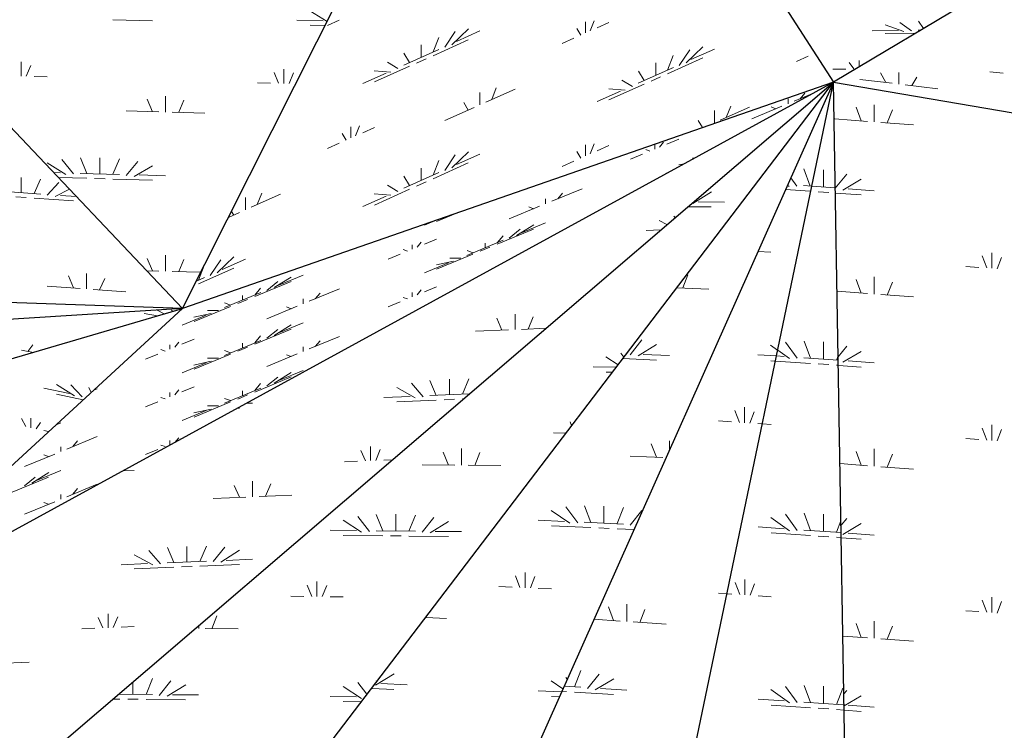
# Model space of a CAD drawing. Extents: x -805 to 3526, y -961 to 1039.
# Tile 111 of 256: x 292.08 to 294.46, y 33.58 to 35.3. Entities that reach past the tile are written whole.
import ezdxf

# ---------------------------------------------------------------- set-up
doc = ezdxf.new("R2010")
doc.units = 0
doc.linetypes.add('AUSGEZOGEN', pattern=[2, 1, 1])
doc.layers.get('0').update_dxf_attribs({"color": 251})
for name, color, linetype, lineweight in [('P-HP-Dorsten 2022 - Ansicht$0$VE22-087 - Bf_Dorsten-Hervest ModellRevit2021_rvt-1-Schnitt 8$0$A-FLOR', 192, 'Continuous', 9), ('P-HP-Dorsten 2022 - Ansicht$0$VE22-087 - Bf_Dorsten-Hervest ModellRevit2021_rvt-1-Schnitt 8$0$A-FLOR-PATT', 8, 'Continuous', 35), ('TTK-B-Bestand', 252, 'Continuous', 35), ('TTK-P-Treppe oben', 12, 'Continuous', 25), ('TTK-P-Treppe unten', 12, 'Continuous', 25)]:
    doc.layers.add(name, color=color, linetype=linetype, lineweight=lineweight)
doc.layers.add('TTK-P-Bahnsteig', color=12, linetype='Continuous')
doc.layers.add('TTK-P-TEXT', color=12, linetype='AUSGEZOGEN')
doc.styles.add('AKG DIN 6776', font='AKG_DIN67.TTF')
doc.dimstyles.new('TTK$6', dxfattribs={"dimtxt": 2.5, "dimasz": 2.5, "dimexe": 3.5, "dimexo": 0.1, "dimgap": 1, "dimtad": 1, "dimzin": 0, "dimtxsty": 'AKG DIN 6776', "dimblk": 'OBLIQUE', "dimcen": -0.09, "dimdle": 3, "dimse1": 1, "dimse2": 1, "dimclrd": 256, "dimclre": 256, "dimclrt": 256, "dimadec": 3, "dimazin": 0, "dimtfac": 1, "dimtofl": 0, "dimtmove": 0, "dimatfit": 3, "dimldrblk": 'OBLIQUE', "dimfxl": 7, "dimfxlon": 1, "dimtolj": 1, "dimtzin": 0, "dimlwd": -1, "dimlwe": -1, "dimarcsym": 0})

# ---------------------------------------------------------------- blocks, each defined once
blk = doc.blocks.new('*D549')
at = {"layer": 'DEFPOINTS', "color": 0}
for p in [(1594.653, 36.7397), (1594.3062, 36.5752), (8.2233, 0)]:
    blk.add_point(p, dxfattribs=at)
at = {"layer": 'TTK-B-Bestand', "insert": (1594.1093, 36.9835), "char_height": 0.25, "attachment_point": 5, "style": 'AKG DIN 6776'}
blk.add_mtext('\\A1;36,588', dxfattribs=at)
blk = doc.blocks.new('_OBLIQUE')
at = {"color": 0, "linetype": 'ByBlock'}
blk.add_line((-0.5, -0.5), (0.5, 0.5), dxfattribs=at)
blk = doc.blocks.new('*D548')
at = {"layer": 'DEFPOINTS', "color": 0}
for p in [(1585.5366, 36.7706), (1585.0459, 36.614), (-0.8681, 0.0309)]:
    blk.add_point(p, dxfattribs=at)
at = {"layer": 'TTK-B-Bestand', "insert": (1585.0178, 37.0144), "char_height": 0.25, "attachment_point": 5, "style": 'AKG DIN 6776'}
blk.add_mtext('\\A1;36,621', dxfattribs=at)
blk = doc.blocks.new('*D547')
at = {"layer": 'DEFPOINTS', "color": 0}
for p in [(1244.5951, 35.6713), (1244.1853, 35.5313), (0, 0)]:
    blk.add_point(p, dxfattribs=at)
at = {"layer": 'TTK-P-Treppe unten', "insert": (1244.1389, 35.9152), "char_height": 0.25, "attachment_point": 5, "style": 'AKG DIN 6776', "bg_fill": 3, "box_fill_scale": 1.1, "bg_fill_color": 256, "bg_fill_true_color": 13158600, "bg_fill_transparency": 0}
blk.add_mtext('\\A1;35,53', dxfattribs=at)
blk = doc.blocks.new('*D546')
at = {"layer": 'DEFPOINTS', "color": 0}
for p in [(1248.9571, 37.4519), (1249.0816, 37.3335), (0, 0)]:
    blk.add_point(p, dxfattribs=at)
at = {"layer": 'TTK-P-Treppe unten', "insert": (1249.4133, 37.6958), "char_height": 0.25, "attachment_point": 5, "style": 'AKG DIN 6776'}
blk.add_mtext('\\A1;37,33', dxfattribs=at)
blk = doc.blocks.new('*D545')
at = {"layer": 'DEFPOINTS', "color": 0}
for p in [(1259.6018, 37.4765), (1259.6991, 37.3874), (0.198, 0.0396)]:
    blk.add_point(p, dxfattribs=at)
at = {"layer": 'TTK-P-Treppe unten', "insert": (1259.1455, 37.7204), "char_height": 0.25, "attachment_point": 5, "style": 'AKG DIN 6776'}
blk.add_mtext('\\A1;37,35', dxfattribs=at)
blk = doc.blocks.new('*D543')
at = {"layer": 'DEFPOINTS', "color": 0}
for p in [(859.6449, 36.5698), (860.128, 36.5698), (-0.7156, 0.0247)]:
    blk.add_point(p, dxfattribs=at)
at = {"layer": 'TTK-P-TEXT', "insert": (860.5843, 36.8136), "char_height": 0.25, "attachment_point": 5, "style": 'AKG DIN 6776'}
blk.add_mtext('\\A1;36,55', dxfattribs=at)
blk = doc.blocks.new('*D541')
at = {"layer": 'DEFPOINTS', "color": 0}
for p in [(868.7985, 36.6417), (869.2816, 36.6417), (8.438, 0.0966)]:
    blk.add_point(p, dxfattribs=at)
at = {"layer": 'TTK-B-Bestand', "insert": (869.7378, 36.8855), "char_height": 0.25, "attachment_point": 5, "style": 'AKG DIN 6776'}
blk.add_mtext('\\A1;36,55', dxfattribs=at)
blk = doc.blocks.new('*D540')
at = {"layer": 'DEFPOINTS', "color": 0}
for p in [(1239.4124, 37.4656), (1239.2481, 37.3256), (-4.9372, 1.7943)]:
    blk.add_point(p, dxfattribs=at)
at = {"layer": 'TTK-P-Treppe unten', "insert": (1238.8681, 37.7095), "char_height": 0.25, "attachment_point": 5, "style": 'AKG DIN 6776', "bg_fill": 3, "box_fill_scale": 1.1, "bg_fill_color": 256, "bg_fill_true_color": 13158600, "bg_fill_transparency": 0}
blk.add_mtext('\\A1;37,329', dxfattribs=at)
blk = doc.blocks.new('*D539')
at = {"layer": 'DEFPOINTS', "color": 0}
for p in [(303.4751, 35.7451), (303.9213, 35.7444), (0, 0)]:
    blk.add_point(p, dxfattribs=at)
at = {"layer": 'TTK-P-Treppe oben', "insert": (304.3775, 35.9883), "char_height": 0.25, "attachment_point": 5, "style": 'AKG DIN 6776'}
blk.add_mtext('\\A1;35,75', dxfattribs=at)
blk = doc.blocks.new('*D538')
at = {"layer": 'DEFPOINTS', "color": 0}
for p in [(1076.6395, 36.011), (1076.7895, 35.997), (0, 0)]:
    blk.add_point(p, dxfattribs=at)
at = {"layer": 'TTK-P-Treppe oben', "insert": (1076.1833, 36.2548), "char_height": 0.25, "attachment_point": 5, "style": 'AKG DIN 6776'}
blk.add_mtext('\\A1;36,00', dxfattribs=at)

msp = doc.modelspace()

# ---------------------------------------------------------------- dimensions: what is measured, and where the dimension line sits
at = {"layer": 'TTK-B-Bestand', "color": 251}
for feature_location, offset, origin, text, picture, middle in [((1585.0459, 36.614), (0.4461, 0.1576), (-0.8681, 0.0309), '36,621', '*D548', (1585.0178, 37.0144)), ((1594.3062, 36.5752), (0.2947, 0.1656), (8.2233, 0), '36,588', '*D549', (1594.1093, 36.9835))]:
    dim = msp.add_ordinate_dim(feature_location=feature_location, offset=offset, dtype=0, origin=origin, text=text, dimstyle='TTK$6', override={"dimscale": 0, "dimdec": 3, "dimtmove": 1, "dimfxlon": 0}, dxfattribs=at)
    dim.commit()
    dim.dimension.update_dxf_attribs({"geometry": picture, "text_midpoint": middle})

# ---------------------------------------------------------------- next in the draw order: dimensions: what is measured, and where the dimension line sits
at = {"layer": 'TTK-P-Treppe unten', "color": 251}
dim = msp.add_ordinate_dim(feature_location=(1244.1853, 35.5313), offset=(0.4098, 0.14), dtype=0, origin=(0, 0), dimstyle='TTK$6', override={"dimscale": 0, "dimtfill": 1}, dxfattribs=at)
dim.commit()
dim.dimension.update_dxf_attribs({"geometry": '*D547', "text_midpoint": (1244.1389, 35.9152)})

# ---------------------------------------------------------------- next in the draw order: linework, layer by layer
at = {"layer": 'P-HP-Dorsten 2022 - Ansicht$0$VE22-087 - Bf_Dorsten-Hervest ModellRevit2021_rvt-1-Schnitt 8$0$A-FLOR', "color": 251, "lineweight": 25}
for p, q in [((295.9933, 36.3079), (294.045, 35.1476)), ((293.3819, 36.1726), (294.045, 35.1476)), ((291.0629, 36.0884), (292.4727, 34.6002)), ((292.4727, 34.6002), (293.2129, 36.0714)), ((294.045, 35.1476), (291.6299, 33.8256)), ((292.1303, 33.5079), (294.045, 35.1476)), ((294.045, 35.1476), (292.4727, 34.6002)), ((292.5793, 33.2237), (294.045, 35.1476)), ((294.045, 35.1476), (293.0677, 32.9561)), ((293.5436, 32.7411), (294.045, 35.1476)), ((294.0884, 32.5986), (294.045, 35.1476)), ((294.045, 35.1476), (296.1793, 34.7805)), ((292.4727, 34.6002), (290.336, 34.6753)), ((292.4727, 34.6002), (290.8205, 34.4982)), ((291.1354, 34.2076), (292.4727, 34.6002)), ((291.6299, 33.8256), (292.4727, 34.6002))]:
    msp.add_line(p, q, dxfattribs=at)
at = {"layer": 'P-HP-Dorsten 2022 - Ansicht$0$VE22-087 - Bf_Dorsten-Hervest ModellRevit2021_rvt-1-Schnitt 8$0$A-FLOR-PATT', "color": 251, "linetype": 'Continuous', "lineweight": 9}
for p, q in [((292.8216, 35.2936), (292.7803, 35.3198)), ((292.3047, 35.298), (292.3999, 35.2953)), ((292.749, 35.2972), (292.8124, 35.2954)), ((292.8228, 35.2844), (292.8511, 35.2971)), ((293.4458, 35.2662), (293.4458, 35.293)), ((293.4572, 35.2713), (293.4668, 35.2958)), ((293.4741, 35.2789), (293.5025, 35.2916)), ((294.2335, 35.2714), (294.2052, 35.2918)), ((294.2623, 35.277), (294.2499, 35.295)), ((292.7807, 35.2848), (292.8166, 35.2838)), ((293.106, 35.2315), (293.1313, 35.2694)), ((293.123, 35.2375), (293.1631, 35.2765)), ((293.1343, 35.2456), (293.191, 35.2709)), ((293.4345, 35.2611), (293.4249, 35.277)), ((294.1382, 35.2716), (294.2017, 35.2722)), ((294.2144, 35.27), (294.1695, 35.2859)), ((294.2494, 35.2726), (294.2549, 35.2726)), ((293.0777, 35.2202), (293.0914, 35.2552)), ((293.0777, 35.2113), (293.1627, 35.2493)), ((293.3892, 35.2408), (293.4175, 35.2535)), ((294.17, 35.265), (294.2432, 35.2656)), ((293.0069, 35.1885), (293.0918, 35.2265)), ((293.0494, 35.2076), (293.0494, 35.2373)), ((293.6724, 35.1879), (293.6977, 35.2258)), ((293.6894, 35.1939), (293.7294, 35.2329)), ((293.7007, 35.202), (293.7573, 35.2273)), ((292.0826, 35.1618), (292.0826, 35.1965)), ((292.9928, 35.1806), (292.9674, 35.1958)), ((293.0211, 35.1948), (293.0073, 35.2175)), ((293.038, 35.1935), (293.0607, 35.2037)), ((293.6441, 35.1766), (293.6578, 35.2116)), ((293.6441, 35.1677), (293.729, 35.2057)), ((293.9555, 35.1972), (293.9839, 35.2099)), ((294.1065, 35.1842), (294.1065, 35.2)), ((292.0953, 35.1616), (292.1061, 35.1874)), ((292.7172, 35.1442), (292.7172, 35.1789)), ((292.9758, 35.1715), (292.9357, 35.1746)), ((292.9361, 35.1478), (293.0211, 35.1859)), ((293.5732, 35.1449), (293.6582, 35.1829)), ((293.5874, 35.1512), (293.5737, 35.1739)), ((293.6157, 35.1639), (293.6157, 35.1937)), ((294.043, 35.1787), (294.0747, 35.179)), ((294.0938, 35.1792), (294.083, 35.1948)), ((294.4228, 35.1726), (294.4543, 35.1689)), ((292.1143, 35.1609), (292.146, 35.16)), ((292.7045, 35.1445), (292.6937, 35.1709)), ((292.7299, 35.144), (292.7407, 35.1698)), ((292.9078, 35.1441), (292.9644, 35.1694)), ((293.5591, 35.137), (293.5338, 35.1522)), ((293.6044, 35.1499), (293.6271, 35.1601)), ((294.1081, 35.1538), (294.1868, 35.1445)), ((294.1711, 35.1465), (294.1588, 35.1698)), ((294.2025, 35.1427), (294.2025, 35.1708)), ((294.234, 35.139), (294.2463, 35.1593)), ((292.6537, 35.1459), (292.6855, 35.1451)), ((293.2051, 35.0989), (293.2759, 35.1306)), ((293.2193, 35.1053), (293.2303, 35.1333)), ((293.4741, 35.1005), (293.5308, 35.1258)), ((293.5421, 35.1279), (293.5021, 35.131)), ((293.5025, 35.1042), (293.5874, 35.1423)), ((294.2183, 35.1407), (294.2969, 35.1314)), ((292.3999, 35.076), (292.3876, 35.1062)), ((292.4317, 35.0752), (292.4317, 35.1137)), ((292.4634, 35.0744), (292.4757, 35.104)), ((293.191, 35.0926), (293.191, 35.1223)), ((293.9352, 35.0952), (293.9352, 35.1068)), ((293.9498, 35.1012), (293.9924, 35.1188)), ((293.9644, 35.1074), (293.9758, 35.121)), ((292.3365, 35.0778), (292.4158, 35.0756)), ((293.106, 35.0545), (293.1768, 35.0862)), ((293.1626, 35.0798), (293.1517, 35.098)), ((293.7573, 35.049), (293.7573, 35.0787)), ((293.7715, 35.0553), (293.8423, 35.087)), ((293.7856, 35.0616), (293.7966, 35.0896)), ((293.8473, 35.0589), (293.9205, 35.0891)), ((293.9059, 35.0831), (293.8945, 35.0874)), ((294.0037, 35.0959), (294.0056, 35.0959)), ((294.1116, 35.0536), (294.0993, 35.0868)), ((294.1432, 35.0513), (294.1432, 35.0929)), ((294.1748, 35.0489), (294.1871, 35.0803)), ((292.4475, 35.0747), (292.5268, 35.0725)), ((293.7283, 35.0374), (293.718, 35.0544)), ((294.0484, 35.0583), (294.1274, 35.0524)), ((292.8795, 35.0125), (292.8795, 35.0393)), ((292.8908, 35.0176), (292.9004, 35.0421)), ((292.9078, 35.0251), (292.9361, 35.0378)), ((293.7426, 35.0423), (293.7432, 35.0426)), ((294.159, 35.0501), (294.2379, 35.0442)), ((292.8681, 35.0074), (292.8585, 35.0233)), ((293.6424, 34.9974), (293.6717, 35.0095)), ((292.8228, 34.9871), (292.8511, 34.9998)), ((293.4458, 34.9689), (293.4458, 34.9956)), ((293.4572, 34.9739), (293.4668, 34.9984)), ((293.4741, 34.9815), (293.5025, 34.9942)), ((293.6014, 34.9805), (293.5915, 34.9842)), ((293.6131, 34.9854), (293.6131, 34.9958)), ((293.6248, 34.9902), (293.6347, 35.0022)), ((292.2095, 34.9255), (292.1812, 34.9607)), ((292.2413, 34.9265), (292.2259, 34.9643)), ((292.273, 34.9257), (292.273, 34.9642)), ((292.3047, 34.925), (292.3201, 34.9619)), ((293.0777, 34.9229), (293.0914, 34.9579)), ((293.106, 34.9341), (293.1313, 34.9721)), ((293.123, 34.9402), (293.1631, 34.9792)), ((293.1343, 34.9482), (293.191, 34.9736)), ((293.4345, 34.9638), (293.4249, 34.9797)), ((293.5546, 34.9612), (293.5838, 34.9733)), ((293.7087, 34.9635), (293.7041, 34.9634)), ((292.1905, 34.9243), (292.1457, 34.9527)), ((292.3364, 34.922), (292.3648, 34.9556)), ((292.3555, 34.9195), (292.4004, 34.9455)), ((293.0494, 34.9102), (293.0494, 34.9399)), ((293.0777, 34.9139), (293.1627, 34.952)), ((293.3892, 34.9435), (293.4175, 34.9561)), ((293.6839, 34.9499), (293.6712, 34.9472)), ((293.9882, 34.8961), (293.9729, 34.9375)), ((294.0208, 34.894), (294.0208, 34.9356)), ((292.0827, 34.8804), (292.0827, 34.9172)), ((292.1144, 34.8781), (292.1297, 34.9127)), ((292.1615, 34.9288), (292.1778, 34.9283)), ((292.1727, 34.9169), (292.2412, 34.915)), ((292.2254, 34.927), (292.3206, 34.9243)), ((292.2603, 34.9145), (292.2857, 34.9138)), ((292.3047, 34.9132), (292.3999, 34.9106)), ((292.3682, 34.923), (292.4316, 34.9213)), ((293.0069, 34.8911), (293.0918, 34.9292)), ((293.0211, 34.8975), (293.0073, 34.9202)), ((293.6424, 34.9283), (293.6501, 34.9314)), ((293.9566, 34.8961), (293.9419, 34.9165)), ((294.0493, 34.8911), (294.0767, 34.925)), ((294.0674, 34.8865), (294.1121, 34.9126)), ((292.1459, 34.8739), (292.1742, 34.9048)), ((292.1649, 34.8707), (292.1997, 34.8885)), ((292.9361, 34.8505), (293.0211, 34.8885)), ((292.9928, 34.8832), (292.9674, 34.8985)), ((293.038, 34.8962), (293.0607, 34.9063)), ((293.3643, 34.8596), (293.4375, 34.8898)), ((293.9291, 34.8877), (293.9883, 34.8838)), ((293.9377, 34.8954), (293.9338, 34.8983)), ((293.9725, 34.8973), (293.9925, 34.896)), ((293.9925, 34.896), (294.0493, 34.8922)), ((294.08, 34.8896), (294.1432, 34.8849)), ((292.0353, 34.8838), (292.1302, 34.8769)), ((292.0701, 34.8702), (292.0954, 34.8684)), ((292.1144, 34.867), (292.2092, 34.8602)), ((292.1776, 34.8735), (292.2165, 34.8707)), ((292.6246, 34.8388), (292.6246, 34.8686)), ((292.6388, 34.8451), (292.7096, 34.8768)), ((292.6529, 34.8515), (292.6639, 34.8795)), ((292.9078, 34.8467), (292.9644, 34.8721)), ((292.9758, 34.8742), (292.9357, 34.8773)), ((293.3496, 34.8536), (293.3496, 34.8651)), ((293.3789, 34.8657), (293.3903, 34.8793)), ((293.7054, 34.8543), (293.7503, 34.8822)), ((294.0081, 34.8824), (294.0334, 34.8807)), ((294.0496, 34.8793), (294.1115, 34.8747)), ((293.2618, 34.8173), (293.335, 34.8475)), ((293.3204, 34.8415), (293.309, 34.8457)), ((293.6932, 34.8463), (293.7498, 34.8457)), ((293.718, 34.8581), (293.7815, 34.8574)), ((292.5835, 34.8204), (292.6104, 34.8324)), ((292.5963, 34.8261), (292.5909, 34.8351)), ((293.0861, 34.8105), (293.1371, 34.8315)), ((293.6627, 34.8202), (293.6596, 34.8237)), ((293.0569, 34.8019), (293.0835, 34.8129)), ((293.2325, 34.7557), (293.3204, 34.7919)), ((293.2618, 34.7707), (293.288, 34.7918)), ((293.2794, 34.7772), (293.3208, 34.8025)), ((293.2911, 34.7833), (293.3497, 34.8074)), ((293.6427, 34.8031), (293.6241, 34.8134)), ((293.0569, 34.7558), (293.0861, 34.7679)), ((293.2325, 34.7592), (293.2467, 34.7762)), ((293.5928, 34.7891), (293.6281, 34.7906)), ((293.0276, 34.7437), (293.0276, 34.7541)), ((293.0393, 34.7486), (293.0492, 34.7605)), ((293.1594, 34.7289), (293.2472, 34.7652)), ((293.1915, 34.7387), (293.215, 34.7484)), ((293.2032, 34.7471), (293.2032, 34.7586)), ((292.3999, 34.6913), (292.3876, 34.7215)), ((292.4317, 34.6905), (292.4317, 34.729)), ((292.5567, 34.6864), (292.5967, 34.7254)), ((292.568, 34.6945), (292.6246, 34.7198)), ((292.8795, 34.7418), (292.8795, 34.7419)), ((292.969, 34.7195), (292.9983, 34.7316)), ((293.0159, 34.7389), (293.0059, 34.7426)), ((293.0861, 34.6952), (293.174, 34.7315)), ((293.1447, 34.7223), (293.1185, 34.7218)), ((293.174, 34.735), (293.1598, 34.7403)), ((293.8624, 34.7383), (293.8934, 34.7362)), ((294.4149, 34.6984), (294.4042, 34.7275)), ((294.4276, 34.6975), (294.4276, 34.7349)), ((294.4402, 34.6965), (294.451, 34.724)), ((292.4634, 34.6897), (292.4757, 34.7192)), ((292.5113, 34.6691), (292.5251, 34.7041)), ((292.5114, 34.6602), (292.5963, 34.6982)), ((292.5397, 34.6804), (292.565, 34.7183)), ((293.0569, 34.6866), (293.1154, 34.7108)), ((293.1271, 34.7145), (293.0857, 34.7056)), ((294.3643, 34.7021), (294.3959, 34.6998)), ((292.2092, 34.6501), (292.197, 34.6796)), ((292.2409, 34.6479), (292.2409, 34.6847)), ((292.2725, 34.6456), (292.2848, 34.6733)), ((292.3861, 34.6917), (292.4158, 34.6909)), ((292.4475, 34.69), (292.5169, 34.6881)), ((292.5062, 34.6668), (292.5255, 34.6754)), ((292.6939, 34.6508), (292.7353, 34.6761)), ((292.7056, 34.6569), (292.7641, 34.6811)), ((293.6807, 34.6502), (293.693, 34.6817)), ((294.1432, 34.6354), (294.1432, 34.677)), ((292.146, 34.6547), (292.2251, 34.649)), ((292.647, 34.6293), (292.7348, 34.6655)), ((292.647, 34.6328), (292.6612, 34.6499)), ((292.6763, 34.6443), (292.7025, 34.6654)), ((293.0569, 34.6405), (293.0861, 34.6526)), ((293.6666, 34.6507), (293.744, 34.6473)), ((294.1116, 34.6377), (294.0993, 34.6709)), ((294.1748, 34.633), (294.1871, 34.6644)), ((292.2567, 34.6467), (292.3358, 34.641)), ((292.5738, 34.6025), (292.6617, 34.6388)), ((292.6177, 34.6207), (292.6177, 34.6322)), ((292.7787, 34.6179), (292.8519, 34.6481)), ((292.7934, 34.6241), (292.8047, 34.6377)), ((293.0159, 34.6236), (293.0059, 34.6273)), ((293.0276, 34.6285), (293.0276, 34.6388)), ((293.0393, 34.6333), (293.0492, 34.6453)), ((294.0536, 34.642), (294.1274, 34.6365)), ((294.159, 34.6342), (294.2379, 34.6283)), ((292.5006, 34.5689), (292.5884, 34.6051)), ((292.5885, 34.6086), (292.5743, 34.6139)), ((292.606, 34.6124), (292.6294, 34.622)), ((292.6763, 34.5756), (292.7495, 34.6059)), ((292.7349, 34.5998), (292.7235, 34.6041)), ((292.7641, 34.612), (292.7641, 34.6235)), ((292.969, 34.6043), (292.9983, 34.6163)), ((292.3803, 34.588), (292.4121, 34.5824)), ((292.4284, 34.5872), (292.4116, 34.5965)), ((292.449, 34.5933), (292.4459, 34.5962)), ((292.4714, 34.5602), (292.5299, 34.5844)), ((292.5416, 34.5881), (292.5002, 34.5792)), ((292.5592, 34.5959), (292.533, 34.5954)), ((293.244, 34.5482), (293.2317, 34.5769)), ((293.2757, 34.5494), (293.2757, 34.5871)), ((293.3075, 34.5507), (293.3198, 34.5805)), ((292.6939, 34.5356), (292.7353, 34.5608)), ((292.7056, 34.5416), (292.7641, 34.5658)), ((292.647, 34.514), (292.7348, 34.5503)), ((292.647, 34.5175), (292.6612, 34.5346)), ((292.6763, 34.529), (292.7025, 34.5501)), ((292.7787, 34.5027), (292.8519, 34.5329)), ((293.1806, 34.5455), (293.2599, 34.5488)), ((293.2916, 34.5501), (293.3501, 34.5526)), ((292.0994, 34.4968), (292.1115, 34.5129)), ((292.4421, 34.5021), (292.4421, 34.5125)), ((292.4537, 34.5069), (292.4637, 34.5189)), ((292.4713, 34.5141), (292.5006, 34.5262)), ((292.5738, 34.4873), (292.6617, 34.5235)), ((292.606, 34.4971), (292.6294, 34.5068)), ((292.6177, 34.5054), (292.6177, 34.517)), ((292.7641, 34.4967), (292.7641, 34.5082)), ((292.7934, 34.5088), (292.8047, 34.5224)), ((293.5538, 34.4889), (293.5822, 34.5244)), ((293.5729, 34.4861), (293.6177, 34.5132)), ((293.91, 34.4996), (293.8929, 34.5119)), ((293.9575, 34.4801), (293.9292, 34.5192)), ((293.9891, 34.4802), (293.9738, 34.5216)), ((294.0208, 34.478), (294.0208, 34.5196)), ((294.0563, 34.4838), (294.0767, 34.5091)), ((292.0838, 34.4995), (292.1125, 34.4945)), ((292.3835, 34.4779), (292.4128, 34.49)), ((292.4304, 34.4972), (292.4204, 34.501)), ((292.5006, 34.4536), (292.5884, 34.4898)), ((292.5885, 34.4933), (292.5743, 34.4986)), ((292.6763, 34.4604), (292.7495, 34.4906)), ((292.7349, 34.4846), (292.7235, 34.4888)), ((293.5246, 34.4645), (293.4953, 34.4834)), ((293.5385, 34.4828), (293.5309, 34.4925)), ((293.5856, 34.4896), (293.649, 34.4868)), ((293.8618, 34.4887), (293.9071, 34.4857)), ((293.9071, 34.4857), (293.9259, 34.4844)), ((293.9386, 34.4794), (293.9101, 34.5)), ((294.0524, 34.4759), (294.0563, 34.4858)), ((294.0674, 34.4706), (294.1121, 34.4967)), ((292.4714, 34.445), (292.5299, 34.4691)), ((292.5416, 34.4729), (292.5002, 34.4639)), ((292.5592, 34.4806), (292.533, 34.4801)), ((293.4641, 34.4594), (293.5202, 34.4588)), ((293.5362, 34.4794), (293.6173, 34.4758)), ((293.8934, 34.4741), (293.9045, 34.4734)), ((293.9045, 34.4734), (293.9892, 34.4677)), ((293.9733, 34.4813), (294.0564, 34.4757)), ((294.0081, 34.4665), (294.0334, 34.4648)), ((294.0524, 34.4635), (294.0566, 34.4632)), ((294.0567, 34.4629), (294.1115, 34.4588)), ((294.08, 34.4737), (294.1432, 34.469)), ((292.647, 34.3987), (292.7348, 34.435)), ((292.6763, 34.4137), (292.7025, 34.4349)), ((292.6939, 34.4203), (292.7353, 34.4456)), ((292.7056, 34.4264), (292.7641, 34.4505)), ((293.4958, 34.447), (293.5111, 34.4468)), ((292.2116, 34.3896), (292.168, 34.4172)), ((292.2302, 34.3869), (292.2026, 34.4158)), ((292.4713, 34.3989), (292.5006, 34.4109)), ((292.647, 34.4023), (292.6612, 34.4193)), ((293.0538, 34.3873), (293.0254, 34.4199)), ((293.0855, 34.3906), (293.0701, 34.4266)), ((293.1172, 34.3918), (293.1172, 34.4296)), ((293.1489, 34.3931), (293.1643, 34.4304)), ((292.1375, 34.4081), (292.1993, 34.3947)), ((292.1684, 34.3937), (292.2328, 34.3797)), ((292.2524, 34.3977), (292.2461, 34.4096)), ((292.2583, 34.4031), (292.2664, 34.4065)), ((292.4421, 34.3868), (292.4421, 34.3972)), ((292.4537, 34.3917), (292.4637, 34.4036)), ((292.5738, 34.372), (292.6617, 34.4082)), ((292.606, 34.3818), (292.6294, 34.3915)), ((292.6177, 34.3902), (292.6177, 34.4017)), ((292.9586, 34.3853), (293.0221, 34.3879)), ((293.0347, 34.3847), (292.9899, 34.4096)), ((293.0696, 34.3899), (293.1647, 34.3939)), ((292.3835, 34.3626), (292.4128, 34.3747)), ((292.4304, 34.382), (292.4204, 34.3857)), ((292.5006, 34.3383), (292.5884, 34.3746)), ((292.5592, 34.3653), (292.533, 34.3649)), ((292.5885, 34.378), (292.5743, 34.3834)), ((292.628, 34.3716), (292.6416, 34.3721)), ((292.9904, 34.3753), (293.0855, 34.3792)), ((293.1045, 34.38), (293.1299, 34.3811)), ((293.1489, 34.3819), (293.151, 34.382)), ((292.4714, 34.3297), (292.5299, 34.3539)), ((292.5416, 34.3576), (292.5002, 34.3487)), ((292.6056, 34.3593), (292.6099, 34.3595)), ((293.8175, 34.3252), (293.8067, 34.3542)), ((293.8301, 34.3244), (293.8301, 34.3618)), ((293.8428, 34.3235), (293.8535, 34.351)), ((292.0943, 34.315), (292.0838, 34.3347)), ((292.1066, 34.3122), (292.1066, 34.3353)), ((292.1189, 34.3096), (292.1294, 34.3247)), ((292.1673, 34.3195), (292.1786, 34.3242)), ((293.4125, 34.3174), (293.4089, 34.3266)), ((293.7669, 34.3287), (293.7985, 34.3266)), ((293.8618, 34.3223), (293.8729, 34.3216)), ((293.8729, 34.3216), (293.8943, 34.3202)), ((294.4276, 34.2816), (294.4276, 34.319)), ((292.1375, 34.3055), (292.1492, 34.3029)), ((293.3688, 34.2998), (293.3989, 34.2995)), ((294.4149, 34.2825), (294.4042, 34.3116)), ((294.4402, 34.2806), (294.451, 34.3081)), ((292.1932, 34.261), (292.2664, 34.2912)), ((292.2078, 34.2672), (292.2192, 34.2808)), ((292.4304, 34.2667), (292.4204, 34.2704)), ((292.4421, 34.2716), (292.4421, 34.2819)), ((292.454, 34.2767), (292.4637, 34.2883)), ((293.6172, 34.2409), (293.6049, 34.2734)), ((293.649, 34.2596), (293.649, 34.2808)), ((294.3643, 34.2862), (294.3959, 34.2839)), ((292.0907, 34.2187), (292.1639, 34.2489)), ((292.1493, 34.2429), (292.138, 34.2472)), ((292.1786, 34.255), (292.1786, 34.2666)), ((292.3835, 34.2474), (292.4128, 34.2594)), ((292.9143, 34.2325), (292.9035, 34.2577)), ((292.9269, 34.2329), (292.9269, 34.2669)), ((292.9397, 34.2335), (292.9504, 34.2595)), ((293.1149, 34.2222), (293.1025, 34.2535)), ((293.1466, 34.2219), (293.1466, 34.2621)), ((293.1783, 34.2215), (293.1906, 34.2526)), ((294.1116, 34.2218), (294.0993, 34.255)), ((294.1432, 34.2195), (294.1432, 34.2611)), ((294.1748, 34.2171), (294.1871, 34.2485)), ((292.8635, 34.2304), (292.8953, 34.2317)), ((292.9587, 34.2343), (292.9795, 34.2352)), ((293.0513, 34.223), (293.1307, 34.2221)), ((293.1624, 34.2218), (293.2418, 34.2209)), ((293.5539, 34.2439), (293.6331, 34.2403)), ((294.0607, 34.2256), (294.1274, 34.2206)), ((292.1083, 34.1787), (292.1497, 34.2039)), ((292.12, 34.1847), (292.1786, 34.2089)), ((292.3297, 34.2082), (292.3562, 34.2093)), ((294.159, 34.2183), (294.238, 34.2124)), ((292.0615, 34.1571), (292.1493, 34.1933)), ((292.0907, 34.1721), (292.1169, 34.1932)), ((292.1932, 34.1458), (292.2664, 34.176)), ((292.6099, 34.1443), (292.5976, 34.1731)), ((292.6416, 34.1456), (292.6416, 34.1833)), ((292.6733, 34.1469), (292.6856, 34.1767)), ((292.1786, 34.1398), (292.1786, 34.1513)), ((292.2078, 34.1519), (292.2192, 34.1655)), ((292.6574, 34.1463), (292.7367, 34.1496)), ((292.0907, 34.1035), (292.1639, 34.1337)), ((292.1493, 34.1276), (292.138, 34.1319)), ((292.5464, 34.1417), (292.6257, 34.145)), ((292.9561, 34.0633), (292.9407, 34.1024)), ((292.9879, 34.063), (292.9879, 34.1032)), ((293.0196, 34.0627), (293.035, 34.1015)), ((293.4081, 34.0815), (293.3633, 34.1127)), ((293.4271, 34.0828), (293.3988, 34.1209)), ((293.4588, 34.0832), (293.4434, 34.1239)), ((293.4905, 34.082), (293.4905, 34.1232)), ((293.5222, 34.0807), (293.5376, 34.1199)), ((293.5538, 34.077), (293.5822, 34.1125)), ((293.9575, 34.0641), (293.9292, 34.1032)), ((293.9891, 34.0642), (293.9738, 34.1056)), ((294.0208, 34.0621), (294.0208, 34.1037)), ((292.9053, 34.0599), (292.8604, 34.0887)), ((292.9244, 34.0617), (292.896, 34.0979)), ((293.0513, 34.0602), (293.0797, 34.0958)), ((293.0704, 34.0582), (293.1153, 34.0861)), ((293.332, 34.089), (293.3954, 34.0862)), ((293.4429, 34.0841), (293.538, 34.0798)), ((293.9386, 34.0635), (293.8938, 34.0959)), ((294.0524, 34.0599), (294.063, 34.0873)), ((294.0632, 34.0766), (294.0767, 34.0932)), ((294.0674, 34.0547), (294.1121, 34.0808)), ((292.8291, 34.0648), (292.8926, 34.0641)), ((292.9402, 34.0636), (293.0355, 34.0625)), ((293.0831, 34.062), (293.1466, 34.0613)), ((293.3637, 34.0752), (293.4588, 34.071)), ((293.4778, 34.0702), (293.5032, 34.069)), ((293.5222, 34.0682), (293.5628, 34.0664)), ((293.8627, 34.0727), (293.9259, 34.0685)), ((293.8943, 34.0581), (293.9892, 34.0518)), ((293.9733, 34.0653), (294.0635, 34.0593)), ((294.08, 34.0578), (294.1432, 34.0531)), ((292.8609, 34.0524), (292.9561, 34.0513)), ((292.9752, 34.0511), (293.0006, 34.0509)), ((293.0196, 34.0507), (293.1149, 34.0496)), ((294.0081, 34.0505), (294.0334, 34.0488)), ((294.0524, 34.0476), (294.0637, 34.0468)), ((294.0638, 34.0465), (294.1115, 34.0429)), ((292.4196, 33.9835), (292.3913, 34.0161)), ((292.4513, 33.9868), (292.436, 34.0228)), ((292.483, 33.988), (292.483, 34.0257)), ((292.5148, 33.9893), (292.5302, 34.0266)), ((292.5465, 33.9888), (292.5748, 34.0237)), ((292.5655, 33.9877), (292.6103, 34.0163)), ((292.3245, 33.9815), (292.3879, 33.9841)), ((292.4006, 33.9809), (292.3557, 34.0057)), ((292.4355, 33.9861), (292.5306, 33.99)), ((292.5781, 33.992), (292.6416, 33.9947)), ((292.3562, 33.9715), (292.4513, 33.9754)), ((292.4704, 33.9762), (292.4957, 33.9773)), ((292.5148, 33.9781), (292.6099, 33.982)), ((293.3003, 33.9257), (293.3003, 33.9628)), ((292.7974, 33.9045), (292.7974, 33.9407)), ((293.2876, 33.9261), (293.2768, 33.9546)), ((293.313, 33.9253), (293.3238, 33.9528)), ((293.8183, 33.9093), (293.8076, 33.9382)), ((293.831, 33.9083), (293.831, 33.9458)), ((293.8436, 33.9075), (293.8544, 33.935)), ((292.7847, 33.9046), (292.7739, 33.932)), ((292.81, 33.9043), (292.8208, 33.9315)), ((293.2369, 33.9285), (293.2686, 33.9271)), ((293.332, 33.9243), (293.3637, 33.9228)), ((293.7669, 33.9127), (293.7874, 33.9113)), ((293.7874, 33.9113), (293.7994, 33.9105)), ((292.7339, 33.9052), (292.7656, 33.9049)), ((292.8291, 33.9042), (292.8609, 33.9038)), ((293.8627, 33.9063), (293.8943, 33.9042)), ((294.4149, 33.8666), (294.4042, 33.8957)), ((294.4276, 33.8657), (294.4276, 33.9031)), ((294.4402, 33.8647), (294.451, 33.8922)), ((293.5138, 33.8464), (293.5016, 33.8795)), ((293.5455, 33.8443), (293.5455, 33.8859)), ((293.5771, 33.8421), (293.5894, 33.8736)), ((294.3643, 33.8703), (294.3959, 33.868)), ((292.2801, 33.8287), (292.2693, 33.8539)), ((292.2928, 33.8291), (292.2928, 33.8631)), ((292.3055, 33.8296), (292.3163, 33.8557)), ((292.5433, 33.8269), (292.5557, 33.8579)), ((293.06, 33.854), (293.1101, 33.8518)), ((293.4662, 33.8497), (293.5297, 33.8454)), ((293.5614, 33.8433), (293.6404, 33.838)), ((294.1432, 33.8036), (294.1432, 33.8452)), ((292.2294, 33.8265), (292.2611, 33.8279)), ((292.3245, 33.8305), (292.3562, 33.8318)), ((292.5117, 33.8273), (292.5117, 33.8345)), ((292.5275, 33.8271), (292.6069, 33.8263)), ((294.1116, 33.8059), (294.0993, 33.8391)), ((294.1748, 33.8012), (294.1871, 33.8326)), ((294.0678, 33.8091), (294.1274, 33.8047)), ((294.159, 33.8024), (294.238, 33.7965)), ((292.0233, 33.7425), (292.1025, 33.7458)), ((293.419, 33.6863), (293.4343, 33.7256)), ((292.3529, 33.6684), (292.3529, 33.6985)), ((292.3846, 33.6681), (292.4, 33.7069)), ((292.4164, 33.6656), (292.4448, 33.7012)), ((292.939, 33.6906), (292.9838, 33.7177)), ((292.9415, 33.6991), (292.9407, 33.701)), ((293.3911, 33.6814), (293.3633, 33.7008)), ((293.4017, 33.7051), (293.3988, 33.709)), ((293.4506, 33.6821), (293.4789, 33.7174)), ((293.4696, 33.6789), (293.5144, 33.7054)), ((292.4355, 33.6636), (292.4804, 33.6915)), ((292.9053, 33.6584), (292.8604, 33.6873)), ((292.918, 33.6683), (292.896, 33.6965)), ((292.9295, 33.6827), (292.9834, 33.6803)), ((292.9517, 33.6941), (293.015, 33.6913)), ((293.332, 33.6771), (293.3881, 33.6746)), ((293.3887, 33.676), (293.4, 33.6752)), ((293.3941, 33.6881), (293.4348, 33.6854)), ((293.419, 33.6739), (293.5139, 33.6676)), ((293.4823, 33.6822), (293.5455, 33.678)), ((293.9385, 33.6475), (293.8938, 33.6799)), ((293.9575, 33.6482), (293.9292, 33.6873)), ((293.9891, 33.6483), (293.9738, 33.6897)), ((294.0208, 33.6461), (294.0208, 33.6877)), ((294.0524, 33.644), (294.0677, 33.6833)), ((294.0702, 33.6693), (294.0767, 33.6773)), ((292.3043, 33.6569), (292.3212, 33.6567)), ((292.3182, 33.6688), (292.4005, 33.6679)), ((292.3212, 33.6687), (292.3204, 33.6707)), ((292.3402, 33.6565), (292.3656, 33.6563)), ((292.3847, 33.6561), (292.4799, 33.655)), ((292.4481, 33.6674), (292.5116, 33.6667)), ((292.8291, 33.6633), (292.8926, 33.6626)), ((292.8609, 33.6509), (292.9044, 33.6504)), ((293.3637, 33.6634), (293.3827, 33.6625)), ((293.8626, 33.6568), (293.9259, 33.6525)), ((294.0707, 33.6407), (294.1121, 33.6649)), ((293.8943, 33.6422), (293.9892, 33.6358)), ((293.9733, 33.6494), (294.0682, 33.643)), ((294.0081, 33.6346), (294.0334, 33.6329)), ((294.0524, 33.6316), (294.0708, 33.6304)), ((294.0709, 33.6301), (294.1115, 33.627)), ((294.08, 33.6419), (294.1432, 33.6372))]:
    msp.add_line(p, q, dxfattribs=at)

# ---------------------------------------------------------------- next in the draw order: dimensions: what is measured, and where the dimension line sits
at = {"layer": 'TTK-B-Bestand', "color": 251}
dim = msp.add_ordinate_dim(feature_location=(868.7985, 36.6417), offset=(0.4831, 0), dtype=0, origin=(8.438, 0.0966), dimstyle='TTK$6', override={"dimscale": 0, "dimfxlon": 0}, dxfattribs=at)
dim.commit()
dim.dimension.update_dxf_attribs({"geometry": '*D541', "text_midpoint": (869.7378, 36.8855)})
at = {"layer": 'TTK-P-TEXT', "color": 251}
dim = msp.add_ordinate_dim(feature_location=(859.6449, 36.5698), offset=(0.4831, 0), dtype=0, origin=(-0.7156, 0.0247), dimstyle='TTK$6', override={"dimscale": 0, "dimfxlon": 0}, dxfattribs=at)
dim.commit()
dim.dimension.update_dxf_attribs({"geometry": '*D543', "text_midpoint": (860.5843, 36.8136)})
at = {"layer": 'TTK-P-Treppe unten', "color": 251}
for feature_location, offset, origin, picture, middle in [((1259.6991, 37.3874), (-0.0973, 0.0891), (0.198, 0.0396), '*D545', (1259.1455, 37.7204)), ((1249.0816, 37.3335), (-0.1245, 0.1184), (0, 0), '*D546', (1249.4133, 37.6958))]:
    dim = msp.add_ordinate_dim(feature_location=feature_location, offset=offset, dtype=0, origin=origin, dimstyle='TTK$6', override={"dimscale": 0}, dxfattribs=at)
    dim.commit()
    dim.dimension.update_dxf_attribs({"geometry": picture, "text_midpoint": middle})

# ---------------------------------------------------------------- next in the draw order: dimensions: what is measured, and where the dimension line sits
dim = msp.add_ordinate_dim(feature_location=(1239.2481, 37.3256), offset=(0.1119, 0.1412), dtype=0, origin=(-4.9372, 1.7943), text='37,329', dimstyle='TTK$6', override={"dimscale": 0, "dimtfill": 1}, dxfattribs=at)
dim.commit()
dim.dimension.update_dxf_attribs({"geometry": '*D540', "text_midpoint": (1238.8681, 37.7095)})

# ---------------------------------------------------------------- next in the draw order: linework, layer by layer
at = {"layer": 'TTK-P-Bahnsteig', "color": 251}
msp.add_circle((473.7851, 39.1322), 1000, dxfattribs=at)

# ---------------------------------------------------------------- next in the draw order: dimensions: what is measured, and where the dimension line sits
at = {"layer": 'TTK-P-Treppe oben', "color": 251}
for feature_location, offset, picture, middle in [((1076.7895, 35.997), (-0.15, 0.014), '*D538', (1076.1833, 36.2548)), ((303.4751, 35.7451), (0.4462, -0.0007), '*D539', (304.3775, 35.9883))]:
    dim = msp.add_ordinate_dim(feature_location=feature_location, offset=offset, dtype=0, origin=(0, 0), dimstyle='TTK$6', override={"dimscale": 0}, dxfattribs=at)
    dim.commit()
    dim.dimension.update_dxf_attribs({"geometry": picture, "text_midpoint": middle})

doc.saveas('drawing.dxf')
